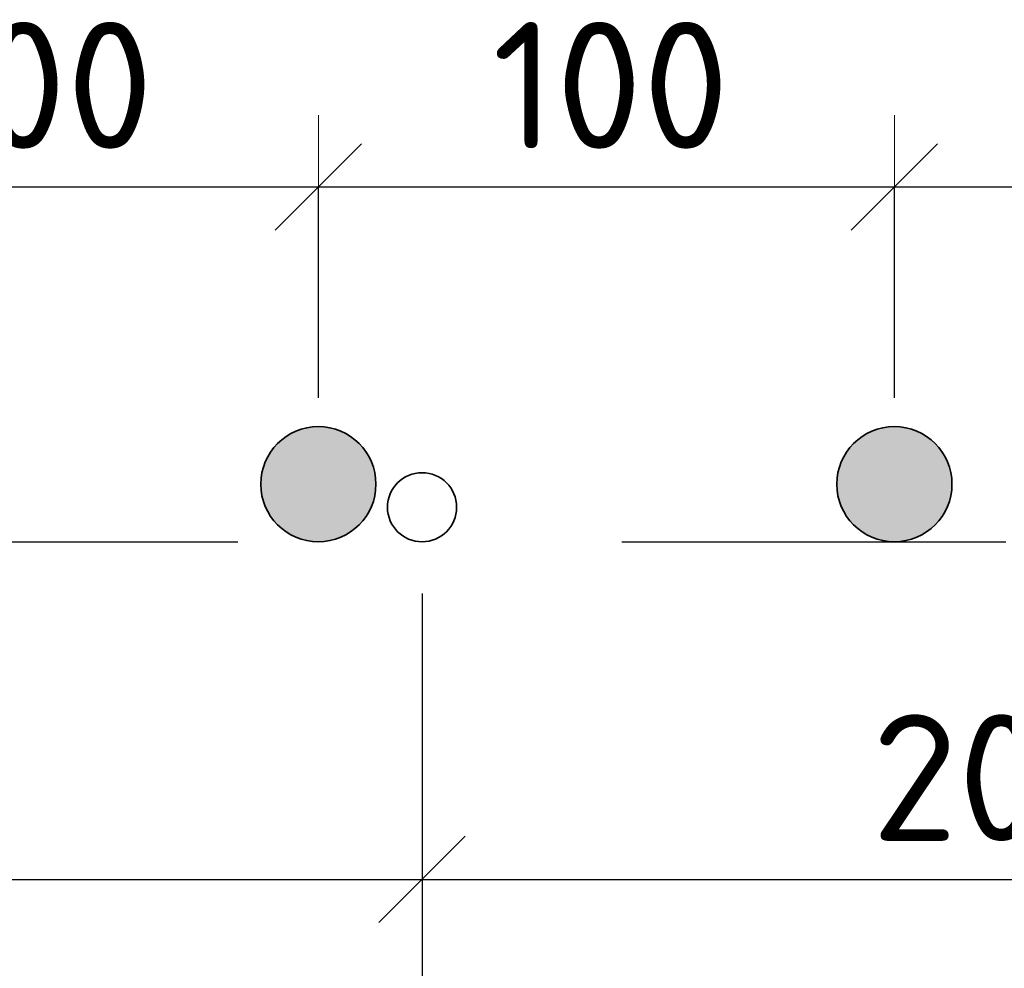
# Model space of a CAD drawing. Header units: metres. Extents: x -38 to 97, y -15 to 21.
# Tile 161 of 209: x 76.364 to 76.621, y 8.116 to 8.363. Entities that reach past the tile are written whole.
import ezdxf

# ---------------------------------------------------------------- set-up
doc = ezdxf.new("R2010")
doc.units = ezdxf.units.M
doc.header["$PDMODE"] = 65
doc.linetypes.add('______2', pattern=[0.0405, 0.03, -0.0105])
for name, color, linetype in [('XR$3$_3898', 7, 'Continuous'), ('XR$4$_3898', 7, 'Continuous'), ('XR$6$_3898', 7, 'Continuous')]:
    doc.layers.add(name, color=color, linetype=linetype)
for name, color, linetype, lineweight in [('XR$3$Размерная линия_ общее', 7, 'Continuous', 13), ('XR$4$Размерная линия_ общее', 7, 'Continuous', 13), ('XR$6$Размерная линия_ общее', 7, 'Continuous', 13)]:
    doc.layers.add(name, color=color, linetype=linetype, lineweight=lineweight)
doc.styles.add('ISOCPEUR', font='txt')
doc.dimstyles.new('DIMSTYLE_8', dxfattribs={"dimtxt": 0.033, "dimasz": 0.0375, "dimexe": 0, "dimexo": 0, "dimgap": 0.0165, "dimtad": 2, "dimdec": 0, "dimlfac": 1000, "dimrnd": 1, "dimzin": 12, "dimdsep": 46, "dimtxsty": 'ISOCPEUR', "dimblk1": 'ALL_ML_STRICH', "dimblk2": 'ALL_ML_STRICH', "dimsah": 1, "dimcen": 0, "dimclrd": 7, "dimclre": 256, "dimclrt": 7, "dimadec": 0, "dimazin": 0, "dimtfac": 1, "dimtdec": 0, "dimtix": 1, "dimtmove": 2, "dimatfit": 3, "dimfxl": 0, "dimtzin": 0, "dimlwd": 0, "dimlwe": -3, "dimarcsym": 0})

# ---------------------------------------------------------------- blocks, each defined once
blk = doc.blocks.new('ALL_ML_STRICH')
at = {"color": 0, "linetype": 'ByBlock', "lineweight": -2}
for p, q in [((0, -0.5), (0, 0.5)), ((-0.3, -0.3), (0.3, 0.3)), ((-1, 0), (0.5, 0))]:
    blk.add_line(p, q, dxfattribs=at)
blk = doc.blocks.new('*D57')
at = {"layer": 'DEFPOINTS', "color": 7, "linetype": 'Continuous', "lineweight": 13, "transparency": 33554687}
for p in [(76.29196, 8.31961), (76.29196, 8.24218), (76.44196, 8.24218)]:
    blk.add_point(p, dxfattribs=at)
at = {"layer": 'XR$3$Размерная линия_ общее', "color": 253, "linetype": 'Continuous', "lineweight": -2, "true_color": 0xa0a0a0, "transparency": 33554687}
for p, q in [((76.29196, 8.26468), (76.29196, 8.31961)), ((76.44196, 8.26468), (76.44196, 8.31961))]:
    blk.add_line(p, q, dxfattribs=at)
at = {"layer": 'XR$3$Размерная линия_ общее', "color": 7, "linetype": 'Continuous', "lineweight": -2, "transparency": 33554687}
blk.add_line((76.29196, 8.31961), (76.44196, 8.31961), dxfattribs=at)
at = {"layer": 'XR$3$Размерная линия_ общее', "color": 7, "linetype": 'Continuous', "lineweight": 13, "transparency": 33554687, "xscale": 0.0375, "yscale": 0.0375, "zscale": 0.0375, "rotation": 180}
blk.add_blockref('ALL_ML_STRICH', (76.29196, 8.31961), dxfattribs=at)
at = {"layer": 'XR$3$Размерная линия_ общее', "color": 7, "linetype": 'Continuous', "lineweight": 13, "transparency": 33554687, "xscale": 0.0375, "yscale": 0.0375, "zscale": 0.0375}
blk.add_blockref('ALL_ML_STRICH', (76.44196, 8.31961), dxfattribs=at)
at = {"layer": 'XR$3$Размерная линия_ общее', "color": 7, "linetype": 'Continuous', "lineweight": 13, "transparency": 33554687, "insert": (76.33726, 8.36261), "char_height": 0.033, "width": 0.00165, "attachment_point": 1, "line_spacing_factor": 0.60241, "style": 'ISOCPEUR'}
blk.add_mtext('100', dxfattribs=at)
blk = doc.blocks.new('*D58')
at = {"layer": 'DEFPOINTS', "color": 7, "linetype": 'Continuous', "lineweight": 13, "transparency": 33554687}
for p in [(76.44196, 8.31961), (76.44196, 8.24218), (76.59196, 8.24218)]:
    blk.add_point(p, dxfattribs=at)
at = {"layer": 'XR$3$Размерная линия_ общее', "color": 253, "linetype": 'Continuous', "lineweight": -2, "true_color": 0xa0a0a0, "transparency": 33554687}
for p, q in [((76.44196, 8.26468), (76.44196, 8.31961)), ((76.59196, 8.26468), (76.59196, 8.31961))]:
    blk.add_line(p, q, dxfattribs=at)
at = {"layer": 'XR$3$Размерная линия_ общее', "color": 7, "linetype": 'Continuous', "lineweight": -2, "transparency": 33554687}
blk.add_line((76.44196, 8.31961), (76.59196, 8.31961), dxfattribs=at)
at = {"layer": 'XR$3$Размерная линия_ общее', "color": 7, "linetype": 'Continuous', "lineweight": 13, "transparency": 33554687, "xscale": 0.0375, "yscale": 0.0375, "zscale": 0.0375, "rotation": 180}
blk.add_blockref('ALL_ML_STRICH', (76.44196, 8.31961), dxfattribs=at)
at = {"layer": 'XR$3$Размерная линия_ общее', "color": 7, "linetype": 'Continuous', "lineweight": 13, "transparency": 33554687, "xscale": 0.0375, "yscale": 0.0375, "zscale": 0.0375}
blk.add_blockref('ALL_ML_STRICH', (76.59196, 8.31961), dxfattribs=at)
at = {"layer": 'XR$3$Размерная линия_ общее', "color": 7, "linetype": 'Continuous', "lineweight": 13, "transparency": 33554687, "insert": (76.48726, 8.36261), "char_height": 0.033, "width": 0.00165, "attachment_point": 1, "line_spacing_factor": 0.60241, "style": 'ISOCPEUR'}
blk.add_mtext('100', dxfattribs=at)
blk = doc.blocks.new('*D59')
at = {"layer": 'DEFPOINTS', "color": 7, "linetype": 'Continuous', "lineweight": 13, "transparency": 33554687}
for p in [(76.59196, 8.31961), (76.59196, 8.24218), (76.74196, 8.24218)]:
    blk.add_point(p, dxfattribs=at)
at = {"layer": 'XR$3$Размерная линия_ общее', "color": 253, "linetype": 'Continuous', "lineweight": -2, "true_color": 0xa0a0a0, "transparency": 33554687}
for p, q in [((76.59196, 8.26468), (76.59196, 8.31961)), ((76.74196, 8.26468), (76.74196, 8.31961))]:
    blk.add_line(p, q, dxfattribs=at)
at = {"layer": 'XR$3$Размерная линия_ общее', "color": 7, "linetype": 'Continuous', "lineweight": -2, "transparency": 33554687}
blk.add_line((76.59196, 8.31961), (76.74196, 8.31961), dxfattribs=at)
at = {"layer": 'XR$3$Размерная линия_ общее', "color": 7, "linetype": 'Continuous', "lineweight": 13, "transparency": 33554687, "xscale": 0.0375, "yscale": 0.0375, "zscale": 0.0375, "rotation": 180}
blk.add_blockref('ALL_ML_STRICH', (76.59196, 8.31961), dxfattribs=at)
at = {"layer": 'XR$3$Размерная линия_ общее', "color": 7, "linetype": 'Continuous', "lineweight": 13, "transparency": 33554687, "xscale": 0.0375, "yscale": 0.0375, "zscale": 0.0375}
blk.add_blockref('ALL_ML_STRICH', (76.74196, 8.31961), dxfattribs=at)
at = {"layer": 'XR$3$Размерная линия_ общее', "color": 7, "linetype": 'Continuous', "lineweight": 13, "transparency": 33554687, "insert": (76.63726, 8.36261), "char_height": 0.033, "width": 0.00165, "attachment_point": 1, "line_spacing_factor": 0.60241, "style": 'ISOCPEUR'}
blk.add_mtext('100', dxfattribs=at)
blk = doc.blocks.new('*D62')
at = {"layer": 'DEFPOINTS', "color": 7, "linetype": 'Continuous', "lineweight": 13, "transparency": 33554687}
for p in [(76.16896, 8.23618), (76.46896, 8.23618), (76.16896, 8.13924)]:
    blk.add_point(p, dxfattribs=at)
at = {"layer": 'XR$3$Размерная линия_ общее', "color": 253, "linetype": 'Continuous', "lineweight": -2, "true_color": 0xa0a0a0, "transparency": 33554687}
for p, q in [((76.16896, 8.21368), (76.16896, 8.13924)), ((76.46896, 8.21368), (76.46896, 8.13924))]:
    blk.add_line(p, q, dxfattribs=at)
at = {"layer": 'XR$3$Размерная линия_ общее', "color": 7, "linetype": 'Continuous', "lineweight": -2, "transparency": 33554687}
blk.add_line((76.16896, 8.13924), (76.46896, 8.13924), dxfattribs=at)
at = {"layer": 'XR$3$Размерная линия_ общее', "color": 7, "linetype": 'Continuous', "lineweight": 13, "transparency": 33554687, "xscale": 0.0375, "yscale": 0.0375, "zscale": 0.0375, "rotation": 180}
blk.add_blockref('ALL_ML_STRICH', (76.16896, 8.13924), dxfattribs=at)
at = {"layer": 'XR$3$Размерная линия_ общее', "color": 7, "linetype": 'Continuous', "lineweight": 13, "transparency": 33554687, "xscale": 0.0375, "yscale": 0.0375, "zscale": 0.0375}
blk.add_blockref('ALL_ML_STRICH', (76.46896, 8.13924), dxfattribs=at)
at = {"layer": 'XR$3$Размерная линия_ общее', "color": 7, "linetype": 'Continuous', "lineweight": 13, "transparency": 33554687, "insert": (76.28596, 8.18224), "char_height": 0.033, "width": 0.00165, "attachment_point": 1, "line_spacing_factor": 0.60241, "style": 'ISOCPEUR'}
blk.add_mtext('200', dxfattribs=at)
blk = doc.blocks.new('*D63')
at = {"layer": 'DEFPOINTS', "color": 7, "linetype": 'Continuous', "lineweight": 13, "transparency": 33554687}
for p in [(76.46896, 8.23618), (76.76896, 8.23618), (76.46896, 8.13924)]:
    blk.add_point(p, dxfattribs=at)
at = {"layer": 'XR$3$Размерная линия_ общее', "color": 253, "linetype": 'Continuous', "lineweight": -2, "true_color": 0xa0a0a0, "transparency": 33554687}
for p, q in [((76.46896, 8.21368), (76.46896, 8.13924)), ((76.76896, 8.21368), (76.76896, 8.13924))]:
    blk.add_line(p, q, dxfattribs=at)
at = {"layer": 'XR$3$Размерная линия_ общее', "color": 7, "linetype": 'Continuous', "lineweight": -2, "transparency": 33554687}
blk.add_line((76.46896, 8.13924), (76.76896, 8.13924), dxfattribs=at)
at = {"layer": 'XR$3$Размерная линия_ общее', "color": 7, "linetype": 'Continuous', "lineweight": 13, "transparency": 33554687, "xscale": 0.0375, "yscale": 0.0375, "zscale": 0.0375, "rotation": 180}
blk.add_blockref('ALL_ML_STRICH', (76.46896, 8.13924), dxfattribs=at)
at = {"layer": 'XR$3$Размерная линия_ общее', "color": 7, "linetype": 'Continuous', "lineweight": 13, "transparency": 33554687, "xscale": 0.0375, "yscale": 0.0375, "zscale": 0.0375}
blk.add_blockref('ALL_ML_STRICH', (76.76896, 8.13924), dxfattribs=at)
at = {"layer": 'XR$3$Размерная линия_ общее', "color": 7, "linetype": 'Continuous', "lineweight": 13, "transparency": 33554687, "insert": (76.58596, 8.18224), "char_height": 0.033, "width": 0.00165, "attachment_point": 1, "line_spacing_factor": 0.60241, "style": 'ISOCPEUR'}
blk.add_mtext('200', dxfattribs=at)
blk = doc.blocks.new('*D293')
at = {"layer": 'DEFPOINTS', "color": 7, "linetype": 'Continuous', "lineweight": 13, "transparency": 33554687}
for p in [(76.29196, 8.31961), (76.29196, 8.24218), (76.44196, 8.24218)]:
    blk.add_point(p, dxfattribs=at)
at = {"layer": 'XR$4$Размерная линия_ общее', "color": 253, "linetype": 'Continuous', "lineweight": -2, "true_color": 0xa0a0a0, "transparency": 33554687}
for p, q in [((76.29196, 8.26468), (76.29196, 8.31961)), ((76.44196, 8.26468), (76.44196, 8.31961))]:
    blk.add_line(p, q, dxfattribs=at)
at = {"layer": 'XR$4$Размерная линия_ общее', "color": 7, "linetype": 'Continuous', "lineweight": -2, "transparency": 33554687}
blk.add_line((76.29196, 8.31961), (76.44196, 8.31961), dxfattribs=at)
at = {"layer": 'XR$4$Размерная линия_ общее', "color": 7, "linetype": 'Continuous', "lineweight": 13, "transparency": 33554687, "xscale": 0.0375, "yscale": 0.0375, "zscale": 0.0375, "rotation": 180}
blk.add_blockref('ALL_ML_STRICH', (76.29196, 8.31961), dxfattribs=at)
at = {"layer": 'XR$4$Размерная линия_ общее', "color": 7, "linetype": 'Continuous', "lineweight": 13, "transparency": 33554687, "xscale": 0.0375, "yscale": 0.0375, "zscale": 0.0375}
blk.add_blockref('ALL_ML_STRICH', (76.44196, 8.31961), dxfattribs=at)
at = {"layer": 'XR$4$Размерная линия_ общее', "color": 7, "linetype": 'Continuous', "lineweight": 13, "transparency": 33554687, "insert": (76.33726, 8.36261), "char_height": 0.033, "width": 0.00165, "attachment_point": 1, "line_spacing_factor": 0.60241, "style": 'ISOCPEUR'}
blk.add_mtext('100', dxfattribs=at)
blk = doc.blocks.new('*D294')
at = {"layer": 'DEFPOINTS', "color": 7, "linetype": 'Continuous', "lineweight": 13, "transparency": 33554687}
for p in [(76.44196, 8.31961), (76.44196, 8.24218), (76.59196, 8.24218)]:
    blk.add_point(p, dxfattribs=at)
at = {"layer": 'XR$4$Размерная линия_ общее', "color": 253, "linetype": 'Continuous', "lineweight": -2, "true_color": 0xa0a0a0, "transparency": 33554687}
for p, q in [((76.44196, 8.26468), (76.44196, 8.31961)), ((76.59196, 8.26468), (76.59196, 8.31961))]:
    blk.add_line(p, q, dxfattribs=at)
at = {"layer": 'XR$4$Размерная линия_ общее', "color": 7, "linetype": 'Continuous', "lineweight": -2, "transparency": 33554687}
blk.add_line((76.44196, 8.31961), (76.59196, 8.31961), dxfattribs=at)
at = {"layer": 'XR$4$Размерная линия_ общее', "color": 7, "linetype": 'Continuous', "lineweight": 13, "transparency": 33554687, "xscale": 0.0375, "yscale": 0.0375, "zscale": 0.0375, "rotation": 180}
blk.add_blockref('ALL_ML_STRICH', (76.44196, 8.31961), dxfattribs=at)
at = {"layer": 'XR$4$Размерная линия_ общее', "color": 7, "linetype": 'Continuous', "lineweight": 13, "transparency": 33554687, "xscale": 0.0375, "yscale": 0.0375, "zscale": 0.0375}
blk.add_blockref('ALL_ML_STRICH', (76.59196, 8.31961), dxfattribs=at)
at = {"layer": 'XR$4$Размерная линия_ общее', "color": 7, "linetype": 'Continuous', "lineweight": 13, "transparency": 33554687, "insert": (76.48726, 8.36261), "char_height": 0.033, "width": 0.00165, "attachment_point": 1, "line_spacing_factor": 0.60241, "style": 'ISOCPEUR'}
blk.add_mtext('100', dxfattribs=at)
blk = doc.blocks.new('*D295')
at = {"layer": 'DEFPOINTS', "color": 7, "linetype": 'Continuous', "lineweight": 13, "transparency": 33554687}
for p in [(76.59196, 8.31961), (76.59196, 8.24218), (76.74196, 8.24218)]:
    blk.add_point(p, dxfattribs=at)
at = {"layer": 'XR$4$Размерная линия_ общее', "color": 253, "linetype": 'Continuous', "lineweight": -2, "true_color": 0xa0a0a0, "transparency": 33554687}
for p, q in [((76.59196, 8.26468), (76.59196, 8.31961)), ((76.74196, 8.26468), (76.74196, 8.31961))]:
    blk.add_line(p, q, dxfattribs=at)
at = {"layer": 'XR$4$Размерная линия_ общее', "color": 7, "linetype": 'Continuous', "lineweight": -2, "transparency": 33554687}
blk.add_line((76.59196, 8.31961), (76.74196, 8.31961), dxfattribs=at)
at = {"layer": 'XR$4$Размерная линия_ общее', "color": 7, "linetype": 'Continuous', "lineweight": 13, "transparency": 33554687, "xscale": 0.0375, "yscale": 0.0375, "zscale": 0.0375, "rotation": 180}
blk.add_blockref('ALL_ML_STRICH', (76.59196, 8.31961), dxfattribs=at)
at = {"layer": 'XR$4$Размерная линия_ общее', "color": 7, "linetype": 'Continuous', "lineweight": 13, "transparency": 33554687, "xscale": 0.0375, "yscale": 0.0375, "zscale": 0.0375}
blk.add_blockref('ALL_ML_STRICH', (76.74196, 8.31961), dxfattribs=at)
at = {"layer": 'XR$4$Размерная линия_ общее', "color": 7, "linetype": 'Continuous', "lineweight": 13, "transparency": 33554687, "insert": (76.63726, 8.36261), "char_height": 0.033, "width": 0.00165, "attachment_point": 1, "line_spacing_factor": 0.60241, "style": 'ISOCPEUR'}
blk.add_mtext('100', dxfattribs=at)
blk = doc.blocks.new('*D298')
at = {"layer": 'DEFPOINTS', "color": 7, "linetype": 'Continuous', "lineweight": 13, "transparency": 33554687}
for p in [(76.16896, 8.23618), (76.46896, 8.23618), (76.16896, 8.13924)]:
    blk.add_point(p, dxfattribs=at)
at = {"layer": 'XR$4$Размерная линия_ общее', "color": 253, "linetype": 'Continuous', "lineweight": -2, "true_color": 0xa0a0a0, "transparency": 33554687}
for p, q in [((76.16896, 8.21368), (76.16896, 8.13924)), ((76.46896, 8.21368), (76.46896, 8.13924))]:
    blk.add_line(p, q, dxfattribs=at)
at = {"layer": 'XR$4$Размерная линия_ общее', "color": 7, "linetype": 'Continuous', "lineweight": -2, "transparency": 33554687}
blk.add_line((76.16896, 8.13924), (76.46896, 8.13924), dxfattribs=at)
at = {"layer": 'XR$4$Размерная линия_ общее', "color": 7, "linetype": 'Continuous', "lineweight": 13, "transparency": 33554687, "xscale": 0.0375, "yscale": 0.0375, "zscale": 0.0375, "rotation": 180}
blk.add_blockref('ALL_ML_STRICH', (76.16896, 8.13924), dxfattribs=at)
at = {"layer": 'XR$4$Размерная линия_ общее', "color": 7, "linetype": 'Continuous', "lineweight": 13, "transparency": 33554687, "xscale": 0.0375, "yscale": 0.0375, "zscale": 0.0375}
blk.add_blockref('ALL_ML_STRICH', (76.46896, 8.13924), dxfattribs=at)
at = {"layer": 'XR$4$Размерная линия_ общее', "color": 7, "linetype": 'Continuous', "lineweight": 13, "transparency": 33554687, "insert": (76.28596, 8.18224), "char_height": 0.033, "width": 0.00165, "attachment_point": 1, "line_spacing_factor": 0.60241, "style": 'ISOCPEUR'}
blk.add_mtext('200', dxfattribs=at)
blk = doc.blocks.new('*D299')
at = {"layer": 'DEFPOINTS', "color": 7, "linetype": 'Continuous', "lineweight": 13, "transparency": 33554687}
for p in [(76.46896, 8.23618), (76.76896, 8.23618), (76.46896, 8.13924)]:
    blk.add_point(p, dxfattribs=at)
at = {"layer": 'XR$4$Размерная линия_ общее', "color": 253, "linetype": 'Continuous', "lineweight": -2, "true_color": 0xa0a0a0, "transparency": 33554687}
for p, q in [((76.46896, 8.21368), (76.46896, 8.13924)), ((76.76896, 8.21368), (76.76896, 8.13924))]:
    blk.add_line(p, q, dxfattribs=at)
at = {"layer": 'XR$4$Размерная линия_ общее', "color": 7, "linetype": 'Continuous', "lineweight": -2, "transparency": 33554687}
blk.add_line((76.46896, 8.13924), (76.76896, 8.13924), dxfattribs=at)
at = {"layer": 'XR$4$Размерная линия_ общее', "color": 7, "linetype": 'Continuous', "lineweight": 13, "transparency": 33554687, "xscale": 0.0375, "yscale": 0.0375, "zscale": 0.0375, "rotation": 180}
blk.add_blockref('ALL_ML_STRICH', (76.46896, 8.13924), dxfattribs=at)
at = {"layer": 'XR$4$Размерная линия_ общее', "color": 7, "linetype": 'Continuous', "lineweight": 13, "transparency": 33554687, "xscale": 0.0375, "yscale": 0.0375, "zscale": 0.0375}
blk.add_blockref('ALL_ML_STRICH', (76.76896, 8.13924), dxfattribs=at)
at = {"layer": 'XR$4$Размерная линия_ общее', "color": 7, "linetype": 'Continuous', "lineweight": 13, "transparency": 33554687, "insert": (76.58596, 8.18224), "char_height": 0.033, "width": 0.00165, "attachment_point": 1, "line_spacing_factor": 0.60241, "style": 'ISOCPEUR'}
blk.add_mtext('200', dxfattribs=at)
blk = doc.blocks.new('*D618')
at = {"layer": 'DEFPOINTS', "color": 7, "linetype": 'Continuous', "lineweight": 13, "transparency": 33554687}
for p in [(76.29196, 8.31961), (76.29196, 8.24218), (76.44196, 8.24218)]:
    blk.add_point(p, dxfattribs=at)
at = {"layer": 'XR$6$Размерная линия_ общее', "color": 253, "linetype": 'Continuous', "lineweight": -2, "true_color": 0xa0a0a0, "transparency": 33554687}
for p, q in [((76.29196, 8.26468), (76.29196, 8.31961)), ((76.44196, 8.26468), (76.44196, 8.31961))]:
    blk.add_line(p, q, dxfattribs=at)
at = {"layer": 'XR$6$Размерная линия_ общее', "color": 7, "linetype": 'Continuous', "lineweight": -2, "transparency": 33554687}
blk.add_line((76.29196, 8.31961), (76.44196, 8.31961), dxfattribs=at)
at = {"layer": 'XR$6$Размерная линия_ общее', "color": 7, "linetype": 'Continuous', "lineweight": 13, "transparency": 33554687, "xscale": 0.0375, "yscale": 0.0375, "zscale": 0.0375, "rotation": 180}
blk.add_blockref('ALL_ML_STRICH', (76.29196, 8.31961), dxfattribs=at)
at = {"layer": 'XR$6$Размерная линия_ общее', "color": 7, "linetype": 'Continuous', "lineweight": 13, "transparency": 33554687, "xscale": 0.0375, "yscale": 0.0375, "zscale": 0.0375}
blk.add_blockref('ALL_ML_STRICH', (76.44196, 8.31961), dxfattribs=at)
at = {"layer": 'XR$6$Размерная линия_ общее', "color": 7, "linetype": 'Continuous', "lineweight": 13, "transparency": 33554687, "insert": (76.33726, 8.36261), "char_height": 0.033, "width": 0.00165, "attachment_point": 1, "line_spacing_factor": 0.60241, "style": 'ISOCPEUR'}
blk.add_mtext('100', dxfattribs=at)
blk = doc.blocks.new('*D619')
at = {"layer": 'DEFPOINTS', "color": 7, "linetype": 'Continuous', "lineweight": 13, "transparency": 33554687}
for p in [(76.44196, 8.31961), (76.44196, 8.24218), (76.59196, 8.24218)]:
    blk.add_point(p, dxfattribs=at)
at = {"layer": 'XR$6$Размерная линия_ общее', "color": 253, "linetype": 'Continuous', "lineweight": -2, "true_color": 0xa0a0a0, "transparency": 33554687}
for p, q in [((76.44196, 8.26468), (76.44196, 8.31961)), ((76.59196, 8.26468), (76.59196, 8.31961))]:
    blk.add_line(p, q, dxfattribs=at)
at = {"layer": 'XR$6$Размерная линия_ общее', "color": 7, "linetype": 'Continuous', "lineweight": -2, "transparency": 33554687}
blk.add_line((76.44196, 8.31961), (76.59196, 8.31961), dxfattribs=at)
at = {"layer": 'XR$6$Размерная линия_ общее', "color": 7, "linetype": 'Continuous', "lineweight": 13, "transparency": 33554687, "xscale": 0.0375, "yscale": 0.0375, "zscale": 0.0375, "rotation": 180}
blk.add_blockref('ALL_ML_STRICH', (76.44196, 8.31961), dxfattribs=at)
at = {"layer": 'XR$6$Размерная линия_ общее', "color": 7, "linetype": 'Continuous', "lineweight": 13, "transparency": 33554687, "xscale": 0.0375, "yscale": 0.0375, "zscale": 0.0375}
blk.add_blockref('ALL_ML_STRICH', (76.59196, 8.31961), dxfattribs=at)
at = {"layer": 'XR$6$Размерная линия_ общее', "color": 7, "linetype": 'Continuous', "lineweight": 13, "transparency": 33554687, "insert": (76.48726, 8.36261), "char_height": 0.033, "width": 0.00165, "attachment_point": 1, "line_spacing_factor": 0.60241, "style": 'ISOCPEUR'}
blk.add_mtext('100', dxfattribs=at)
blk = doc.blocks.new('*D620')
at = {"layer": 'DEFPOINTS', "color": 7, "linetype": 'Continuous', "lineweight": 13, "transparency": 33554687}
for p in [(76.59196, 8.31961), (76.59196, 8.24218), (76.74196, 8.24218)]:
    blk.add_point(p, dxfattribs=at)
at = {"layer": 'XR$6$Размерная линия_ общее', "color": 253, "linetype": 'Continuous', "lineweight": -2, "true_color": 0xa0a0a0, "transparency": 33554687}
for p, q in [((76.59196, 8.26468), (76.59196, 8.31961)), ((76.74196, 8.26468), (76.74196, 8.31961))]:
    blk.add_line(p, q, dxfattribs=at)
at = {"layer": 'XR$6$Размерная линия_ общее', "color": 7, "linetype": 'Continuous', "lineweight": -2, "transparency": 33554687}
blk.add_line((76.59196, 8.31961), (76.74196, 8.31961), dxfattribs=at)
at = {"layer": 'XR$6$Размерная линия_ общее', "color": 7, "linetype": 'Continuous', "lineweight": 13, "transparency": 33554687, "xscale": 0.0375, "yscale": 0.0375, "zscale": 0.0375, "rotation": 180}
blk.add_blockref('ALL_ML_STRICH', (76.59196, 8.31961), dxfattribs=at)
at = {"layer": 'XR$6$Размерная линия_ общее', "color": 7, "linetype": 'Continuous', "lineweight": 13, "transparency": 33554687, "xscale": 0.0375, "yscale": 0.0375, "zscale": 0.0375}
blk.add_blockref('ALL_ML_STRICH', (76.74196, 8.31961), dxfattribs=at)
at = {"layer": 'XR$6$Размерная линия_ общее', "color": 7, "linetype": 'Continuous', "lineweight": 13, "transparency": 33554687, "insert": (76.63726, 8.36261), "char_height": 0.033, "width": 0.00165, "attachment_point": 1, "line_spacing_factor": 0.60241, "style": 'ISOCPEUR'}
blk.add_mtext('100', dxfattribs=at)
blk = doc.blocks.new('*D623')
at = {"layer": 'DEFPOINTS', "color": 7, "linetype": 'Continuous', "lineweight": 13, "transparency": 33554687}
for p in [(76.16896, 8.23618), (76.46896, 8.23618), (76.16896, 8.13924)]:
    blk.add_point(p, dxfattribs=at)
at = {"layer": 'XR$6$Размерная линия_ общее', "color": 253, "linetype": 'Continuous', "lineweight": -2, "true_color": 0xa0a0a0, "transparency": 33554687}
for p, q in [((76.16896, 8.21368), (76.16896, 8.13924)), ((76.46896, 8.21368), (76.46896, 8.13924))]:
    blk.add_line(p, q, dxfattribs=at)
at = {"layer": 'XR$6$Размерная линия_ общее', "color": 7, "linetype": 'Continuous', "lineweight": -2, "transparency": 33554687}
blk.add_line((76.16896, 8.13924), (76.46896, 8.13924), dxfattribs=at)
at = {"layer": 'XR$6$Размерная линия_ общее', "color": 7, "linetype": 'Continuous', "lineweight": 13, "transparency": 33554687, "xscale": 0.0375, "yscale": 0.0375, "zscale": 0.0375, "rotation": 180}
blk.add_blockref('ALL_ML_STRICH', (76.16896, 8.13924), dxfattribs=at)
at = {"layer": 'XR$6$Размерная линия_ общее', "color": 7, "linetype": 'Continuous', "lineweight": 13, "transparency": 33554687, "xscale": 0.0375, "yscale": 0.0375, "zscale": 0.0375}
blk.add_blockref('ALL_ML_STRICH', (76.46896, 8.13924), dxfattribs=at)
at = {"layer": 'XR$6$Размерная линия_ общее', "color": 7, "linetype": 'Continuous', "lineweight": 13, "transparency": 33554687, "insert": (76.28596, 8.18224), "char_height": 0.033, "width": 0.00165, "attachment_point": 1, "line_spacing_factor": 0.60241, "style": 'ISOCPEUR'}
blk.add_mtext('200', dxfattribs=at)
blk = doc.blocks.new('*D624')
at = {"layer": 'DEFPOINTS', "color": 7, "linetype": 'Continuous', "lineweight": 13, "transparency": 33554687}
for p in [(76.46896, 8.23618), (76.76896, 8.23618), (76.46896, 8.13924)]:
    blk.add_point(p, dxfattribs=at)
at = {"layer": 'XR$6$Размерная линия_ общее', "color": 253, "linetype": 'Continuous', "lineweight": -2, "true_color": 0xa0a0a0, "transparency": 33554687}
for p, q in [((76.46896, 8.21368), (76.46896, 8.13924)), ((76.76896, 8.21368), (76.76896, 8.13924))]:
    blk.add_line(p, q, dxfattribs=at)
at = {"layer": 'XR$6$Размерная линия_ общее', "color": 7, "linetype": 'Continuous', "lineweight": -2, "transparency": 33554687}
blk.add_line((76.46896, 8.13924), (76.76896, 8.13924), dxfattribs=at)
at = {"layer": 'XR$6$Размерная линия_ общее', "color": 7, "linetype": 'Continuous', "lineweight": 13, "transparency": 33554687, "xscale": 0.0375, "yscale": 0.0375, "zscale": 0.0375, "rotation": 180}
blk.add_blockref('ALL_ML_STRICH', (76.46896, 8.13924), dxfattribs=at)
at = {"layer": 'XR$6$Размерная линия_ общее', "color": 7, "linetype": 'Continuous', "lineweight": 13, "transparency": 33554687, "xscale": 0.0375, "yscale": 0.0375, "zscale": 0.0375}
blk.add_blockref('ALL_ML_STRICH', (76.76896, 8.13924), dxfattribs=at)
at = {"layer": 'XR$6$Размерная линия_ общее', "color": 7, "linetype": 'Continuous', "lineweight": 13, "transparency": 33554687, "insert": (76.58596, 8.18224), "char_height": 0.033, "width": 0.00165, "attachment_point": 1, "line_spacing_factor": 0.60241, "style": 'ISOCPEUR'}
blk.add_mtext('200', dxfattribs=at)

msp = doc.modelspace()

# ---------------------------------------------------------------- hatches: boundary and pattern name
at = {"linetype": 'Continuous', "lineweight": 25, "true_color": 0xa2a2a2, "transparency": 33554687}
for points in [[(76.45386, 8.25131), (76.45257, 8.25278), (76.4511, 8.25408), (76.44946, 8.25517), (76.4477, 8.25603), (76.44585, 8.25667), (76.44392, 8.25705), (76.44196, 8.25718), (76.44001, 8.25705), (76.43808, 8.25667), (76.43622, 8.25603), (76.43446, 8.25517), (76.43283, 8.25408), (76.43136, 8.25278), (76.43006, 8.25131), (76.42897, 8.24968), (76.42811, 8.24792), (76.42748, 8.24606), (76.42709, 8.24413), (76.42696, 8.24218), (76.42709, 8.24022), (76.42748, 8.23829), (76.42811, 8.23644), (76.42897, 8.23468), (76.43006, 8.23305), (76.43136, 8.23157), (76.43283, 8.23028), (76.43446, 8.22919), (76.43622, 8.22832), (76.43808, 8.22769), (76.44001, 8.2273), (76.44196, 8.22718), (76.44392, 8.2273), (76.44585, 8.22769), (76.4477, 8.22832), (76.44946, 8.22919), (76.4511, 8.23028), (76.45257, 8.23157), (76.45386, 8.23305), (76.45495, 8.23468), (76.45582, 8.23644), (76.45645, 8.23829), (76.45684, 8.24022), (76.45696, 8.24218), (76.45684, 8.24413), (76.45645, 8.24606), (76.45582, 8.24792), (76.45495, 8.24968)], [(76.45386, 8.25131), (76.45257, 8.25278), (76.4511, 8.25408), (76.44946, 8.25517), (76.4477, 8.25603), (76.44585, 8.25667), (76.44392, 8.25705), (76.44196, 8.25718), (76.44001, 8.25705), (76.43808, 8.25667), (76.43622, 8.25603), (76.43446, 8.25517), (76.43283, 8.25408), (76.43136, 8.25278), (76.43006, 8.25131), (76.42897, 8.24968), (76.42811, 8.24792), (76.42748, 8.24606), (76.42709, 8.24413), (76.42696, 8.24218), (76.42709, 8.24022), (76.42748, 8.23829), (76.42811, 8.23644), (76.42897, 8.23468), (76.43006, 8.23305), (76.43136, 8.23157), (76.43283, 8.23028), (76.43446, 8.22919), (76.43622, 8.22832), (76.43808, 8.22769), (76.44001, 8.2273), (76.44196, 8.22718), (76.44392, 8.2273), (76.44585, 8.22769), (76.4477, 8.22832), (76.44946, 8.22919), (76.4511, 8.23028), (76.45257, 8.23157), (76.45386, 8.23305), (76.45495, 8.23468), (76.45582, 8.23644), (76.45645, 8.23829), (76.45684, 8.24022), (76.45696, 8.24218), (76.45684, 8.24413), (76.45645, 8.24606), (76.45582, 8.24792), (76.45495, 8.24968)], [(76.45386, 8.25131), (76.45257, 8.25278), (76.4511, 8.25408), (76.44946, 8.25517), (76.4477, 8.25603), (76.44585, 8.25667), (76.44392, 8.25705), (76.44196, 8.25718), (76.44001, 8.25705), (76.43808, 8.25667), (76.43622, 8.25603), (76.43446, 8.25517), (76.43283, 8.25408), (76.43136, 8.25278), (76.43006, 8.25131), (76.42897, 8.24968), (76.42811, 8.24792), (76.42748, 8.24606), (76.42709, 8.24413), (76.42696, 8.24218), (76.42709, 8.24022), (76.42748, 8.23829), (76.42811, 8.23644), (76.42897, 8.23468), (76.43006, 8.23305), (76.43136, 8.23157), (76.43283, 8.23028), (76.43446, 8.22919), (76.43622, 8.22832), (76.43808, 8.22769), (76.44001, 8.2273), (76.44196, 8.22718), (76.44392, 8.2273), (76.44585, 8.22769), (76.4477, 8.22832), (76.44946, 8.22919), (76.4511, 8.23028), (76.45257, 8.23157), (76.45386, 8.23305), (76.45495, 8.23468), (76.45582, 8.23644), (76.45645, 8.23829), (76.45684, 8.24022), (76.45696, 8.24218), (76.45684, 8.24413), (76.45645, 8.24606), (76.45582, 8.24792), (76.45495, 8.24968)], [(76.60386, 8.25131), (76.60257, 8.25278), (76.6011, 8.25408), (76.59946, 8.25517), (76.5977, 8.25603), (76.59585, 8.25667), (76.59392, 8.25705), (76.59196, 8.25718), (76.59001, 8.25705), (76.58808, 8.25667), (76.58622, 8.25603), (76.58446, 8.25517), (76.58283, 8.25408), (76.58136, 8.25278), (76.58006, 8.25131), (76.57897, 8.24968), (76.57811, 8.24792), (76.57748, 8.24606), (76.57709, 8.24413), (76.57696, 8.24218), (76.57709, 8.24022), (76.57748, 8.23829), (76.57811, 8.23644), (76.57897, 8.23468), (76.58006, 8.23305), (76.58136, 8.23157), (76.58283, 8.23028), (76.58446, 8.22919), (76.58622, 8.22832), (76.58808, 8.22769), (76.59001, 8.2273), (76.59196, 8.22718), (76.59392, 8.2273), (76.59585, 8.22769), (76.5977, 8.22832), (76.59946, 8.22919), (76.6011, 8.23028), (76.60257, 8.23157), (76.60386, 8.23305), (76.60495, 8.23468), (76.60582, 8.23644), (76.60645, 8.23829), (76.60684, 8.24022), (76.60696, 8.24218), (76.60684, 8.24413), (76.60645, 8.24606), (76.60582, 8.24792), (76.60495, 8.24968)], [(76.60386, 8.25131), (76.60257, 8.25278), (76.6011, 8.25408), (76.59946, 8.25517), (76.5977, 8.25603), (76.59585, 8.25667), (76.59392, 8.25705), (76.59196, 8.25718), (76.59001, 8.25705), (76.58808, 8.25667), (76.58622, 8.25603), (76.58446, 8.25517), (76.58283, 8.25408), (76.58136, 8.25278), (76.58006, 8.25131), (76.57897, 8.24968), (76.57811, 8.24792), (76.57748, 8.24606), (76.57709, 8.24413), (76.57696, 8.24218), (76.57709, 8.24022), (76.57748, 8.23829), (76.57811, 8.23644), (76.57897, 8.23468), (76.58006, 8.23305), (76.58136, 8.23157), (76.58283, 8.23028), (76.58446, 8.22919), (76.58622, 8.22832), (76.58808, 8.22769), (76.59001, 8.2273), (76.59196, 8.22718), (76.59392, 8.2273), (76.59585, 8.22769), (76.5977, 8.22832), (76.59946, 8.22919), (76.6011, 8.23028), (76.60257, 8.23157), (76.60386, 8.23305), (76.60495, 8.23468), (76.60582, 8.23644), (76.60645, 8.23829), (76.60684, 8.24022), (76.60696, 8.24218), (76.60684, 8.24413), (76.60645, 8.24606), (76.60582, 8.24792), (76.60495, 8.24968)], [(76.60386, 8.25131), (76.60257, 8.25278), (76.6011, 8.25408), (76.59946, 8.25517), (76.5977, 8.25603), (76.59585, 8.25667), (76.59392, 8.25705), (76.59196, 8.25718), (76.59001, 8.25705), (76.58808, 8.25667), (76.58622, 8.25603), (76.58446, 8.25517), (76.58283, 8.25408), (76.58136, 8.25278), (76.58006, 8.25131), (76.57897, 8.24968), (76.57811, 8.24792), (76.57748, 8.24606), (76.57709, 8.24413), (76.57696, 8.24218), (76.57709, 8.24022), (76.57748, 8.23829), (76.57811, 8.23644), (76.57897, 8.23468), (76.58006, 8.23305), (76.58136, 8.23157), (76.58283, 8.23028), (76.58446, 8.22919), (76.58622, 8.22832), (76.58808, 8.22769), (76.59001, 8.2273), (76.59196, 8.22718), (76.59392, 8.2273), (76.59585, 8.22769), (76.5977, 8.22832), (76.59946, 8.22919), (76.6011, 8.23028), (76.60257, 8.23157), (76.60386, 8.23305), (76.60495, 8.23468), (76.60582, 8.23644), (76.60645, 8.23829), (76.60684, 8.24022), (76.60696, 8.24218), (76.60684, 8.24413), (76.60645, 8.24606), (76.60582, 8.24792), (76.60495, 8.24968)]]:
    msp.add_hatch(color=253, dxfattribs=at).paths.add_polyline_path(points)

# ---------------------------------------------------------------- linework, layer by layer
at = {"color": 8, "linetype": '______2', "lineweight": -3, "true_color": 0x737373, "transparency": 33554687}
msp.add_line((76.12096, 8.22718), (77.11696, 8.22718), dxfattribs=at)
msp.add_line((76.12096, 8.22718), (77.11696, 8.22718), dxfattribs=at)
msp.add_line((76.12096, 8.22718), (77.11696, 8.22718), dxfattribs=at)
at = {"layer": 'XR$3$_3898', "color": 7, "linetype": 'Continuous', "lineweight": 35, "transparency": 33554687}
for centre, radius in [((76.44196, 8.24218), 0.015), ((76.59196, 8.24218), 0.015), ((76.46896, 8.23618), 0.009)]:
    msp.add_circle(centre, radius, dxfattribs=at)
at = {"layer": 'XR$3$Размерная линия_ общее', "color": 253, "linetype": 'Continuous', "lineweight": -3, "true_color": 0xa0a0a0, "transparency": 33554687}
msp.add_line((76.46896, 8.13924), (76.46896, 8.06724), dxfattribs=at)
at = {"layer": 'XR$4$_3898', "color": 7, "linetype": 'Continuous', "lineweight": 35, "transparency": 33554687}
for centre, radius in [((76.44196, 8.24218), 0.015), ((76.59196, 8.24218), 0.015), ((76.46896, 8.23618), 0.009)]:
    msp.add_circle(centre, radius, dxfattribs=at)
at = {"layer": 'XR$4$Размерная линия_ общее', "color": 253, "linetype": 'Continuous', "lineweight": -3, "true_color": 0xa0a0a0, "transparency": 33554687}
msp.add_line((76.46896, 8.13924), (76.46896, 8.06724), dxfattribs=at)
at = {"layer": 'XR$6$_3898', "color": 7, "linetype": 'Continuous', "lineweight": 35, "transparency": 33554687}
for centre, radius in [((76.44196, 8.24218), 0.015), ((76.59196, 8.24218), 0.015), ((76.46896, 8.23618), 0.009)]:
    msp.add_circle(centre, radius, dxfattribs=at)
at = {"layer": 'XR$6$Размерная линия_ общее', "color": 253, "linetype": 'Continuous', "lineweight": -3, "true_color": 0xa0a0a0, "transparency": 33554687}
msp.add_line((76.46896, 8.13924), (76.46896, 8.06724), dxfattribs=at)

# ---------------------------------------------------------------- texts
at = {"color": 7, "linetype": 'Continuous', "lineweight": 35, "transparency": 33554687, "insert": (75.71936, 7.92796), "char_height": 0.25, "width": 1.1434612, "attachment_point": 7, "style": 'ISOCPEUR'}
msp.add_mtext('\\W0.95;Итого:', dxfattribs=at)

# ---------------------------------------------------------------- dimensions: what is measured, and where the dimension line sits
at = {"layer": 'XR$3$Размерная линия_ общее', "color": 7, "linetype": 'Continuous', "lineweight": 13, "transparency": 33554687}
for base, p1, p2, text, picture, middle in [((76.44196, 8.31961), (76.29196, 8.26468), (76.44196, 8.26468), '100', '*D57', (76.36696, 8.33611)), ((76.59196, 8.31961), (76.44196, 8.26468), (76.59196, 8.26468), '100', '*D58', (76.51696, 8.33611)), ((76.74196, 8.31961), (76.59196, 8.26468), (76.74196, 8.26468), '100', '*D59', (76.66696, 8.33611)), ((76.46896, 8.13924), (76.16896, 8.21368), (76.46896, 8.21368), '200', '*D62', (76.31896, 8.15574)), ((76.76896, 8.13924), (76.46896, 8.21368), (76.76896, 8.21368), '200', '*D63', (76.61896, 8.15574))]:
    dim = msp.add_linear_dim(base=base, p1=p1, p2=p2, text=text, dimstyle='DIMSTYLE_8', override={"dimpost": '<>', "dimclrd": 7, "dimclre": 253, "dimclrt": 7, "dimlwd": 0, "dimlwe": 65533}, dxfattribs=at)
    dim.commit()
    dim.dimension.update_dxf_attribs({"geometry": picture, "text_midpoint": middle, "dimtype": 160})
at = {"layer": 'XR$4$Размерная линия_ общее', "color": 7, "linetype": 'Continuous', "lineweight": 13, "transparency": 33554687}
for base, p1, p2, text, picture, middle in [((76.44196, 8.31961), (76.29196, 8.26468), (76.44196, 8.26468), '100', '*D293', (76.36696, 8.33611)), ((76.59196, 8.31961), (76.44196, 8.26468), (76.59196, 8.26468), '100', '*D294', (76.51696, 8.33611)), ((76.74196, 8.31961), (76.59196, 8.26468), (76.74196, 8.26468), '100', '*D295', (76.66696, 8.33611)), ((76.46896, 8.13924), (76.16896, 8.21368), (76.46896, 8.21368), '200', '*D298', (76.31896, 8.15574)), ((76.76896, 8.13924), (76.46896, 8.21368), (76.76896, 8.21368), '200', '*D299', (76.61896, 8.15574))]:
    dim = msp.add_linear_dim(base=base, p1=p1, p2=p2, text=text, dimstyle='DIMSTYLE_8', override={"dimpost": '<>', "dimclrd": 7, "dimclre": 253, "dimclrt": 7, "dimlwd": 0, "dimlwe": 65533}, dxfattribs=at)
    dim.commit()
    dim.dimension.update_dxf_attribs({"geometry": picture, "text_midpoint": middle, "dimtype": 160})
at = {"layer": 'XR$6$Размерная линия_ общее', "color": 7, "linetype": 'Continuous', "lineweight": 13, "transparency": 33554687}
for base, p1, p2, text, picture, middle in [((76.44196, 8.31961), (76.29196, 8.26468), (76.44196, 8.26468), '100', '*D618', (76.36696, 8.33611)), ((76.59196, 8.31961), (76.44196, 8.26468), (76.59196, 8.26468), '100', '*D619', (76.51696, 8.33611)), ((76.74196, 8.31961), (76.59196, 8.26468), (76.74196, 8.26468), '100', '*D620', (76.66696, 8.33611)), ((76.46896, 8.13924), (76.16896, 8.21368), (76.46896, 8.21368), '200', '*D623', (76.31896, 8.15574)), ((76.76896, 8.13924), (76.46896, 8.21368), (76.76896, 8.21368), '200', '*D624', (76.61896, 8.15574))]:
    dim = msp.add_linear_dim(base=base, p1=p1, p2=p2, text=text, dimstyle='DIMSTYLE_8', override={"dimpost": '<>', "dimclrd": 7, "dimclre": 253, "dimclrt": 7, "dimlwd": 0, "dimlwe": 65533}, dxfattribs=at)
    dim.commit()
    dim.dimension.update_dxf_attribs({"geometry": picture, "text_midpoint": middle, "dimtype": 160})

doc.saveas('drawing.dxf')
